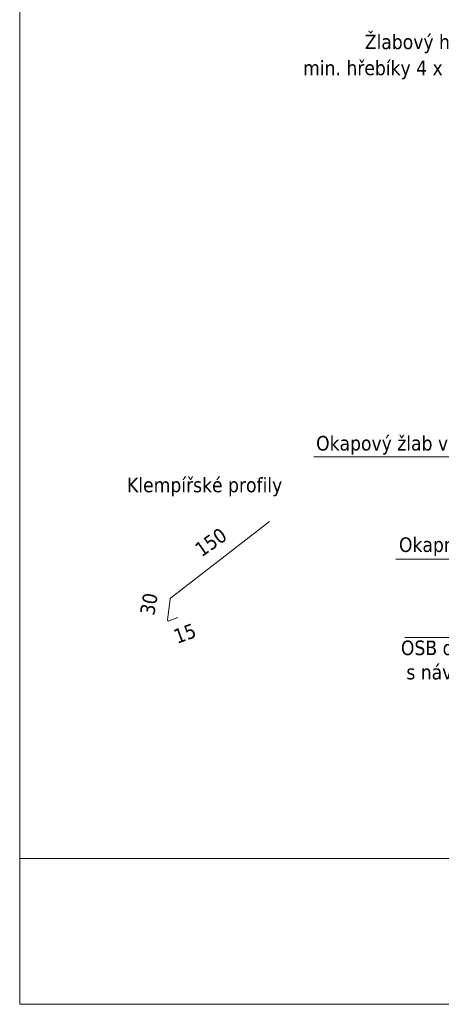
# Model space of a CAD drawing. Header units: millimetres. Extents: x -105824 to -100731, y 43743 to 47488.
# Tile 17 of 25: x -102768 to -102406, y 46032 to 46877. Entities that reach past the tile are written whole.
import ezdxf

# ---------------------------------------------------------------- set-up
doc = ezdxf.new("R2010")
doc.units = ezdxf.units.MM
doc.header["$MEASUREMENT"] = 0
doc.styles.add('GENEROVANÝ_STYL_1', font='tahoma.ttf')

msp = doc.modelspace()

# ---------------------------------------------------------------- linework, layer by layer
at = {"color": 154, "linetype": 'Continuous', "lineweight": 13}
msp.add_line((-102767.57, 46157.48), (-101736.35, 46157.48), dxfattribs=at)
msp.add_lwpolyline([(-101801.52, 46032.48), (-102767.57, 46032.48), (-102767.57, 47467.48), (-101801.52, 47467.48)], dxfattribs=at)
at = {"color": 154, "linetype": 'Continuous', "lineweight": 13, "flags": 128}
for points in [[(-102036.47, 46553.92), (-102139.41, 46414.46), (-102444.57, 46414.46)], [(-102218.2, 46547.49), (-102253.79, 46502.21), (-102514.95, 46502.21)], [(-102006.87, 46486.51), (-102133.36, 46347.05), (-102436.79, 46347.05)]]:
    msp.add_lwpolyline(points, dxfattribs=at)
at = {"color": 154, "linetype": 'Continuous', "lineweight": 13}
msp.add_lwpolyline([(-102631.75, 46364.44), (-102639.23, 46361.36, -0.574835), (-102640.6, 46362.41), (-102638.37, 46380.14, -0.198912), (-102637.99, 46380.81), (-102553, 46446.78)], format="xyb", dxfattribs=at)

# ---------------------------------------------------------------- texts
at = {"color": 154, "linetype": 'Continuous', "lineweight": 13, "char_height": 12.5, "attachment_point": 7, "style": 'GENEROVANÝ_STYL_1'}
for s, insert in [('\\A1;{\\pql;\\fTahoma|b0|i0|c238|p34;Žlabový hák osazen na lati kotven}', (-102471.26, 46848.37)), ('\\A1;{\\pql;\\fTahoma|b0|i0|c238|p34;min. hřebíky 4 x 90 mm / vruty 5 x 60 mm}', (-102524.22, 46826.04)), ('\\A1;{\\pql;\\fTahoma|b0|i0|c238|p34;Okapový žlab ve žlabových hácích}', (-102513.07, 46504.03)), ('\\A1;{\\pql;\\fTahoma|b0|i0|c238|p34;Klempířské profily}', (-102675.37, 46468.23)), ('\\A1;{\\pql;\\fTahoma|b0|i0|c238|p34;Okapní plech\\fTahoma|b0|i0|c238|p34; - K/12\\fTahoma|b0|i0|c238|p34; }', (-102441.91, 46417.01)), ('\\A1;{\\pql;\\fTahoma|b0|i0|c238|p34;OSB deska\\fTahoma|b0|i0|c238|p34;(\\fTahoma|b0|i0|c238|p34;včetně povrchové úpravy\\P\\pql;\\fTahoma|b0|i0|c238|p34; s návazností na fasádu\\fTahoma|b0|i0|c238|p34;)\\P\\pql;\\fTahoma|b0|i0|c238|p34;}', (-102440.23, 46308.96))]:
    msp.add_mtext(s, dxfattribs=dict(at, insert=insert))
for s, insert, rotation in [('\\A1;{\\pql;\\fTahoma|b0|i0|c238|p34;1\\fTahoma|b0|i0|c238|p34;50}', (-102611.34, 46415.6), 35), ('\\A1;{\\pql;\\fTahoma|b0|i0|c238|p34;3\\fTahoma|b0|i0|c238|p34;0}', (-102651.9, 46365.53), 80), ('\\A1;{\\pql;\\fTahoma|b0|i0|c238|p34;15}', (-102632.36, 46341.39), 20)]:
    msp.add_mtext(s, dxfattribs=dict(at, insert=insert, rotation=rotation))

doc.saveas('drawing.dxf')
